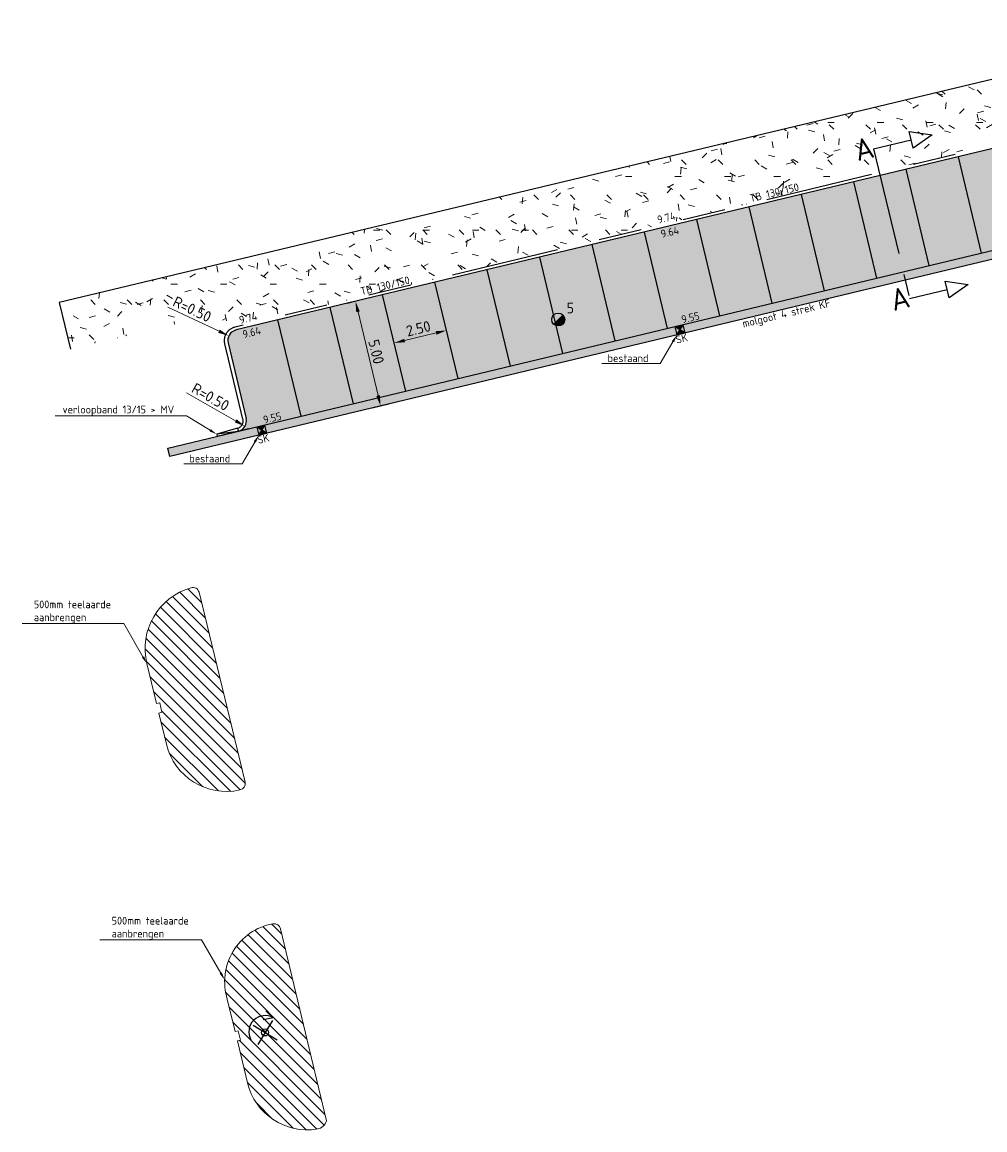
# Model space of a CAD drawing. Header units: metres. Extents: x 234325 to 234582, y 557584 to 557743.
# Tile 1 of 21: x 234325 to 234370, y 557668 to 557720. Entities that reach past the tile are written whole.
import ezdxf
from ezdxf import colors
from ezdxf.entities.mleader import LeaderData, LeaderLine
from ezdxf.enums import TextEntityAlignment as Align
from ezdxf.math import Vec2, Vec3

# ---------------------------------------------------------------- set-up
doc = ezdxf.new("R2010")
doc.units = ezdxf.units.M
doc.header["$PDMODE"] = 33
doc.linetypes.add('VH-TROTTOIRBAND_130-150', pattern=[15, 5, -2, 2, -2, 2, -2])
doc.linetypes.add('XX-CENTER', pattern=[8, 5, -1, 1, -1])
doc.layers.get('0').update_dxf_attribs({"lineweight": 25})
doc.layers.get('Defpoints').update_dxf_attribs({"lineweight": 25})
for name, color, linetype, lineweight in [('N-WE-GR-BOOM-S', 90, 'Continuous', 25), ('N-WE-GR-GRAS-A-200', 62, 'Continuous', 18), ('N-WE-GR-GRAS-G', 60, 'Continuous', 25), ('N-WE-GR-VERWIJDEREN-A-200', 12, 'Continuous', 18), ('N-WE-GW-T18', 7, 'Continuous', 18), ('N-WE-MO-ONDERZOEK_BORING-S', 30, 'Continuous', 25), ('N-WE-RI-KOLK-S', 7, 'Continuous', 25), ('N-WE-RI-KOLK-T18', 7, 'Continuous', 18), ('N-WE-VH-GOOT-G', 170, 'Continuous', 25), ('N-WE-VH-GOOT-V', 253, 'Continuous', 18), ('N-WE-VH-KANTOPSLUITING-T18', 7, 'Continuous', 18), ('N-WE-VH-KANTOPSLUITING_ELEMENT_VERLOOPBAND-S', 252, 'Continuous', 25), ('N-WE-VH-KANTOPSLUITING_TROTTOIRBAND_130 150-G', 7, 'VH-TROTTOIRBAND_130-150', 25), ('N-WE-VH-KANTOPSLUITING_VOORKANTBAND-G', 7, 'Continuous', 25), ('N-WE-VH-M', 7, 'Continuous', 18), ('N-WE-VH-T18', 7, 'Continuous', 18), ('N-WE-VH-VERHARDING_BETONSTRAATSTEEN-A-200', 252, 'Continuous', 18), ('N-WE-VW-MARKERING_PARKEERVAK-G', 7, 'Continuous', 25), ('X-XX-AL-HOOGTELABEL-S', 7, 'Continuous', 25), ('X-XX-AL-VERWIJZING-S', 7, 'Continuous', 25), ('X-XX-AL-VERWIJZING-T18', 7, 'Continuous', 18), ('X-XX-AL-VERWIJZING_DOORSNEDE-G', 7, 'XX-CENTER', 18)]:
    doc.layers.add(name, color=color, linetype=linetype, lineweight=lineweight)
doc.layers.add('X-XX-AL-HULPLIJN-G', color=7, linetype='Continuous', lineweight=18, plot=False)
doc.styles.add('NLCS-ISO', font='NLCS-ISO.ttf')
doc.styles.add('NLCS-ISO-ANNOTATIVE-T18', font='NLCS-ISO.ttf', dxfattribs={"height": 1.8})
doc.styles.add('NLCS-ISO-M200-T18', font='NLCS-ISO.ttf', dxfattribs={"height": 0.36})
doc.styles.add('NLCS-ISO-M200-T25', font='NLCS-ISO.ttf', dxfattribs={"height": 0.5})
doc.dimstyles.new('NLCS-M200-T25-PIJL_L2_H1', dxfattribs={"dimscale": 0.2, "dimtxt": 2.5, "dimasz": 2.5, "dimexe": 2, "dimexo": 2, "dimgap": 0.7, "dimtad": 1, "dimzin": 0, "dimdsep": 46, "dimtxsty": 'NLCS-ISO-M200-T25', "dimcen": 0, "dimdle": 2, "dimclrd": 256, "dimclre": 256, "dimclrt": 256, "dimadec": 1, "dimazin": 0, "dimtfac": 1, "dimtdec": 3, "dimtofl": 0, "dimtmove": 0, "dimatfit": 3, "dimfxl": 2, "dimfxlon": 1, "dimtfillclr": 256, "dimtolj": 1, "dimtzin": 0, "dimlwd": -1, "dimlwe": -1, "dimarcsym": 0})
pattern_1 = [(135, (0, 0), (-0.26516504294, -0.26516504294), [])]

# ---------------------------------------------------------------- blocks, each defined once
blk = doc.blocks.new('*D27')
at = {"layer": 'Defpoints', "color": 0, "transparency": 16777216}
for p in [(234334.788, 557705.099), (234335.24, 557704.885)]:
    blk.add_point(p, dxfattribs=at)
at = {"layer": 'N-WE-VH-M', "transparency": 16777216}
blk.add_line((234331.959, 557706.438), (234334.336, 557705.313), dxfattribs=at)
blk.add_solid([(234334.372, 557705.388), (234334.301, 557705.237), (234334.788, 557705.099)], dxfattribs=at)
at = {"layer": 'N-WE-VH-M', "transparency": 16777216, "insert": (234333.088, 557706.335), "char_height": 0.5, "attachment_point": 5, "rotation": 334.6786, "style": 'NLCS-ISO-M200-T25'}
blk.add_mtext('\\A1;R=0.50', dxfattribs=at)
blk = doc.blocks.new('*D53')
at = {"layer": 'Defpoints', "color": 0, "transparency": 16777216}
for p in [(234344.898, 557705.35), (234344.898, 557705.35), (234342.467, 557704.767)]:
    blk.add_point(p, dxfattribs=at)
at = {"layer": 'N-WE-VH-M', "transparency": 16777216}
for p, q in [((234344.898, 557705.35), (234344.805, 557705.739)), ((234342.467, 557704.767), (234342.374, 557705.156)), ((234342.953, 557704.884), (234344.412, 557705.233))]:
    blk.add_line(p, q, dxfattribs=at)
for points in [[(234344.392, 557705.314), (234344.431, 557705.152), (234344.898, 557705.35)], [(234342.934, 557704.965), (234342.972, 557704.803), (234342.467, 557704.767)]]:
    blk.add_solid(points, dxfattribs=at)
at = {"layer": 'N-WE-VH-M', "transparency": 16777216, "insert": (234343.591, 557705.438), "char_height": 0.5, "attachment_point": 5, "rotation": 13.4852, "style": 'NLCS-ISO-M200-T25'}
blk.add_mtext('\\A1;2.50', dxfattribs=at)
blk = doc.blocks.new('*D54')
at = {"layer": 'Defpoints', "color": 0, "transparency": 16777216}
for p in [(234341.93, 557707.004), (234343.096, 557702.141), (234341.837, 557701.839)]:
    blk.add_point(p, dxfattribs=at)
at = {"layer": 'N-WE-VH-M', "transparency": 16777216}
for p, q in [((234341.06, 557706.795), (234340.282, 557706.608)), ((234340.788, 557706.215), (234341.721, 557702.326)), ((234342.226, 557701.933), (234341.448, 557701.746))]:
    blk.add_line(p, q, dxfattribs=at)
for points in [[(234340.869, 557706.235), (234340.707, 557706.196), (234340.671, 557706.702)], [(234341.802, 557702.345), (234341.64, 557702.306), (234341.837, 557701.839)]]:
    blk.add_solid(points, dxfattribs=at)
at = {"layer": 'N-WE-VH-M', "transparency": 16777216, "insert": (234341.634, 557704.362), "char_height": 0.5, "attachment_point": 5, "rotation": 283.4852, "style": 'NLCS-ISO-M200-T25'}
blk.add_mtext('\\A1;5.00', dxfattribs=at)
blk = doc.blocks.new('N-SRI-KOLK_STRAAT_300X300-SO')
h = blk.add_hatch(color=256)
h.dxf.hatch_style = 1
h.paths.add_polyline_path([(0.75, 1.5), (-0.75, 1.5), (0, 0.75)])
h.paths.add_polyline_path([(0, 0.75), (-0.75, 0), (0.75, 0)])
for p, q in [((-0.75, 0), (0.75, 1.5)), ((0.75, 0), (-0.75, 1.5))]:
    blk.add_line(p, q)
at = {"flags": 128}
blk.add_lwpolyline([(-0.75, 0), (0.75, 0), (0.75, 1.5), (-0.75, 1.5)], close=True, dxfattribs=at)
blk = doc.blocks.new('SAL-VERWIJZING_DOORSNEDE_RECHTS-SO')
for p, q in [((0, 0), (9, 0)), ((9, -2), (9, 2)), ((9, 2), (14, 0)), ((14, 0), (9, -2))]:
    blk.add_line(p, q)
at = {"lineweight": 50, "style": 'NLCS-ISO'}
blk.add_attdef('...', text='', height=5, dxfattribs=at).set_placement((0, 0.53), align=Align.MIDDLE_RIGHT)
blk = doc.blocks.new('SVH-KANTOPSLUITING_VERLOOP_100X200_130 150X250_RECHTS')
for p, q in [((-1, 0), (0, -0.1)), ((-1, 0), (0, 0)), ((-1, -0.15), (-1, 0)), ((0, -0.1), (0, 0)), ((-1, -0.15), (0, -0.1))]:
    blk.add_line(p, q)
blk = doc.blocks.new('*D92')
at = {"layer": 'Defpoints', "color": 0, "transparency": 16777216}
for p in [(234335.107, 557701.151), (234335.542, 557700.904)]:
    blk.add_point(p, dxfattribs=at)
at = {"layer": 'N-WE-VH-M', "transparency": 16777216}
blk.add_line((234332.821, 557702.452), (234335.107, 557701.151), dxfattribs=at)
blk.add_solid([(234335.148, 557701.224), (234335.066, 557701.079), (234335.542, 557700.904)], dxfattribs=at)
at = {"layer": 'N-WE-VH-M', "transparency": 16777216, "insert": (234333.94, 557702.264), "char_height": 0.5, "attachment_point": 5, "rotation": 330.356, "style": 'NLCS-ISO-M200-T25'}
blk.add_mtext('\\A1;R=0.50', dxfattribs=at)
blk = doc.blocks.new('SMO-BODEM_BORING_HANDMATIG-SO')
blk.add_hatch(color=256).paths.add_polyline_path([(-1.06, -1.06, 0.660345), (1.48, 0.02, 0.193268), (1.06, 1.06)])
blk.add_line((-1.06, -1.06), (1.06, 1.06))
at = {"color": 0, "linetype": 'Continuous'}
blk.add_circle((-0.02, 0.02), 1.5, dxfattribs=at)
at = {"style": 'NLCS-ISO'}
blk.add_attdef('NR', (1.92, 1.44), '', height=2.5, dxfattribs=at)
blk = doc.blocks.new('SAL-HOOGTELABEL-SO')
at = {"color": 0, "linetype": 'ByBlock', "lineweight": -2, "style": 'NLCS-ISO-ANNOTATIVE-T18'}
blk.add_attdef('HOOGTE', text='', height=1.8, dxfattribs=at).set_placement((2.79, 0), align=Align.RIGHT)
blk = doc.blocks.new('SGR-BOOM_VERPLANTEN-SO')
for p, q in [((0.528, 0.576), (0.043, 0.595)), ((0.528, 0.576), (0.268, 0.971)), ((-0.464, 0.463), (0.464, -0.463)), ((0.462, 0.464), (-0.462, -0.464))]:
    blk.add_line(p, q)
blk.add_circle((0, 0), 0.162)
blk.add_arc((0.009, 0.028), 0.755, 46.5627, 195.5131)

msp = doc.modelspace()

# ---------------------------------------------------------------- hatches: boundary and pattern name
at = {"layer": 'N-WE-GR-GRAS-A-200', "true_color": 0x136734, "transparency": 33554559}
h = msp.add_hatch(dxfattribs=at)
h.set_pattern_fill('AGR-GRAS_01-SO', color=116, scale=0.1, pattern_type=2)
h.set_pattern_definition([(0, (0, 0), (2.5, 2.5), [0.3, -2]), (45, (1, 0.5), (-0.282842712, 4.666904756), [0.3, -2]), (30, (0.2, 0.3), (0.568653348, 3.215063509), [0.3, -2]), (15, (0.8, 1.2), (0.964067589, 1.8112354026), [0.3, -2]), (135, (0.4, 5), (-0.070710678, -1.6263455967), [0.3, -2]), (150, (3, 1), (0.5392304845, -1.4660254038), [0.3, -2]), (165, (0.6, 0.1), (0.358630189, -1.752536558), [0.3, -2]), (85, (1, 1), (-2.181693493, 2.600041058), [0.3, -2]), (100, (0, 0), (-2.780294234, 1.946782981), [0.3, -2])])
edge = h.paths.add_edge_path()
edge.add_line((234334.416, 557706.155), (234334.657, 557705.173))
edge.add_arc((234335.24, 557704.885), 0.65, 103.4852, 153.706, ccw=False)
edge.add_line((234335.089, 557705.517), (234380.307, 557716.361))
edge.add_arc((234380.458, 557715.729), 0.65, 13.4852, 103.4852, ccw=False)
edge.add_line((234381.09, 557715.88), (234382.023, 557711.99))
edge.add_arc((234382.363, 557712.072), 0.35, 193.4852, 283.4852)
edge.add_line((234382.445, 557711.732), (234382.862, 557711.832))
edge.add_arc((234382.78, 557712.172), 0.35, 283.4852, 373.801)
edge.add_line((234383.12, 557712.255), (234381.542, 557718.679))
edge.add_line((234381.542, 557718.679), (234381.352, 557719.662))
edge.add_line((234381.352, 557719.662), (234326.917, 557706.654))
edge.add_line((234326.917, 557706.654), (234327.436, 557704.479))
edge.add_line((234327.436, 557704.479), (234334.416, 557706.155))
at = {"layer": 'N-WE-GR-VERWIJDEREN-A-200', "transparency": 33554559}
h = msp.add_hatch(dxfattribs=at)
h.set_pattern_fill('AGR-VERWIJDEREN-SO', color=256, scale=0.5, pattern_type=2)
h.set_pattern_definition(pattern_1)
edge = h.paths.add_edge_path()
edge.add_line((234335.556, 557684.375), (234334.482, 557688.786))
edge.add_line((234334.482, 557688.786), (234333.409, 557693.197))
edge.add_arc((234333.126, 557693.128), 0.292, 13.6745, 108.2169)
edge.add_arc((234333.84, 557690.578), 2.94, 105.9109, 193.5859)
edge.add_line((234330.983, 557689.887), (234331.434, 557688.025))
edge.add_line((234331.434, 557688.025), (234331.58, 557688.061))
edge.add_line((234331.58, 557688.061), (234331.686, 557687.623))
edge.add_line((234331.686, 557687.623), (234331.54, 557687.588))
edge.add_line((234331.54, 557687.588), (234331.889, 557686.149))
edge.add_arc((234334.684, 557686.826), 2.876, 193.622, 282.4958)
edge.add_arc((234335.236, 557684.333), 0.322, 282.4958, 367.4246)
h = msp.add_hatch(dxfattribs=at)
h.set_pattern_fill('AGR-VERWIJDEREN-SO', color=256, scale=0.5, pattern_type=2)
h.set_pattern_definition(pattern_1)
edge = h.paths.add_edge_path()
edge.add_line((234339.324, 557668.655), (234337.194, 557677.57))
edge.add_arc((234336.888, 557677.497), 0.315, 13.4326, 100.6691)
edge.add_arc((234337.337, 557675.112), 2.742, 100.6691, 197.1557)
edge.add_line((234334.717, 557674.303), (234335.079, 557672.802))
edge.add_line((234335.079, 557672.802), (234335.225, 557672.837))
edge.add_line((234335.225, 557672.837), (234335.33, 557672.4))
edge.add_line((234335.33, 557672.4), (234335.185, 557672.365))
edge.add_line((234335.185, 557672.365), (234335.652, 557670.429))
edge.add_arc((234338.432, 557671.1), 2.86, 193.5694, 279.4541)
edge.add_arc((234338.815, 557668.801), 0.529, 279.4541, 344.0027)
at = {"layer": 'N-WE-VH-GOOT-V', "true_color": 0x636466, "transparency": 33554623}
h = msp.add_hatch(color=251, dxfattribs=at)
h.dxf.hatch_style = 1
edge = h.paths.add_edge_path()
edge.add_arc((234382.363, 557712.072), 0.5, 205.0222, 283.4852, ccw=False)
edge.add_line((234381.91, 557711.861), (234331.958, 557699.882))
edge.add_line((234331.958, 557699.882), (234332.052, 557699.493))
edge.add_line((234332.052, 557699.493), (234382.48, 557711.586))
at = {"layer": 'N-WE-VH-VERHARDING_BETONSTRAATSTEEN-A-200', "transparency": 33554623}
h = msp.add_hatch(dxfattribs=at)
h.set_pattern_fill('AVH-BSS_KEIFORMAAT_ELLEBOOG-SO', color=256, scale=2, angle=13.4852, pattern_type=2)
h.set_pattern_definition([(13.4852, (234335.22375, 557700.66486), (0.1552395, 0.25318115), [0.63, -0.21]), (283.4852, (234335.1258, 557701.07328), (0.1552395, 0.25318115), [0.63, -0.21])])
edge = h.paths.add_edge_path()
edge.add_arc((234382.363, 557712.072), 0.5, 193.4852, 205.0222, ccw=False)
edge.add_line((234381.877, 557711.955), (234380.944, 557715.845))
edge.add_arc((234380.458, 557715.729), 0.5, 13.4852, 103.4852)
edge.add_line((234380.341, 557716.215), (234335.123, 557705.371))
edge.add_arc((234335.24, 557704.885), 0.5, 103.4852, 193.4852)
edge.add_line((234334.754, 557704.768), (234335.593, 557701.268))
edge.add_arc((234335.107, 557701.151), 0.5, -76.5148, 13.4852, ccw=False)
edge.add_line((234335.224, 557700.665), (234335.71, 557700.781))
edge.add_line((234335.71, 557700.781), (234381.91, 557711.861))

# ---------------------------------------------------------------- linework, layer by layer
at = {"layer": 'N-WE-GR-GRAS-G', "color": 116, "true_color": 0x136734, "flags": 128}
for points in [[(234381.352, 557719.662), (234326.917, 557706.654)], [(234326.917, 557706.654), (234327.436, 557704.479)]]:
    msp.add_lwpolyline(points, dxfattribs=at)
at = {"layer": 'N-WE-VH-GOOT-G', "color": 7, "flags": 128}
msp.add_lwpolyline([(234382.48, 557711.586), (234332.052, 557699.493), (234331.958, 557699.882), (234381.91, 557711.861)], dxfattribs=at)
at = {"layer": 'N-WE-VH-KANTOPSLUITING_TROTTOIRBAND_130 150-G', "flags": 128}
msp.add_lwpolyline([(234335.447, 557701.233), (234334.608, 557704.733, -0.414214), (234335.089, 557705.517), (234380.307, 557716.361, -0.414214), (234381.09, 557715.88), (234382.023, 557711.99, 0.414214), (234382.445, 557711.732), (234382.862, 557711.832, 0.415835), (234383.12, 557712.255), (234381.542, 557718.679)], format="xyb", dxfattribs=at)
at = {"layer": 'N-WE-VH-KANTOPSLUITING_TROTTOIRBAND_130 150-G'}
msp.add_arc((234335.107, 557701.151), 0.35, 283.4852, 13.4852, dxfattribs=at)
at = {"layer": 'N-WE-VH-KANTOPSLUITING_VOORKANTBAND-G', "flags": 128}
msp.add_lwpolyline([(234381.688, 557718.714), (234383.266, 557712.291, -0.415846), (234382.897, 557711.686), (234382.48, 557711.586, -0.414214), (234381.877, 557711.955), (234380.944, 557715.845, 0.414214), (234380.341, 557716.215), (234335.123, 557705.371, 0.414214), (234334.754, 557704.768), (234335.593, 557701.268)], format="xyb", dxfattribs=at)
msp.add_lwpolyline([(234335.71, 557700.781), (234334.251, 557700.432)], dxfattribs=at)
at = {"layer": 'N-WE-VH-KANTOPSLUITING_VOORKANTBAND-G'}
msp.add_arc((234335.107, 557701.151), 0.5, 283.4852, 13.4852, dxfattribs=at)
at = {"layer": 'N-WE-VW-MARKERING_PARKEERVAK-G', "flags": 128}
for points in [[(234369.745, 557708.943), (234368.672, 557713.416)], [(234367.314, 557708.36), (234366.241, 557712.833)], [(234364.883, 557707.777), (234363.81, 557712.25)], [(234362.452, 557707.194), (234361.379, 557711.667)], [(234360.021, 557706.611), (234358.948, 557711.084)], [(234357.59, 557706.028), (234356.517, 557710.502)], [(234355.159, 557705.445), (234354.086, 557709.919)], [(234352.727, 557704.862), (234351.655, 557709.336)], [(234350.296, 557704.279), (234349.224, 557708.753)], [(234347.865, 557703.696), (234346.793, 557708.17)], [(234345.434, 557703.113), (234344.362, 557707.587)], [(234343.003, 557702.53), (234341.93, 557707.004)], [(234340.572, 557701.947), (234339.499, 557706.421)], [(234338.141, 557701.364), (234337.068, 557705.838)]]:
    msp.add_lwpolyline(points, dxfattribs=at)
at = {"layer": 'X-XX-AL-HULPLIJN-G', "flags": 128}
for points, elevation in [([(234335.556, 557684.375), (234334.482, 557688.786), (234333.409, 557693.197, 0.43763), (234333.035, 557693.405, 0.402378), (234330.983, 557689.887), (234331.434, 557688.025), (234331.58, 557688.061), (234331.686, 557687.623), (234331.54, 557687.588), (234331.889, 557686.149, 0.408468), (234335.306, 557684.018, 0.388521)], 9.654), ([(234339.324, 557668.655), (234337.194, 557677.57, 0.400157), (234336.829, 557677.807, 0.447775), (234334.717, 557674.303), (234335.079, 557672.802), (234335.225, 557672.837), (234335.33, 557672.4), (234335.185, 557672.365), (234335.652, 557670.429, 0.39333), (234338.902, 557668.279, 0.289338)], 9.684)]:
    msp.add_lwpolyline(points, format="xyb", close=True, dxfattribs=dict(at, elevation=elevation))
at = {"layer": 'X-XX-AL-VERWIJZING_DOORSNEDE-G', "lineweight": 25, "flags": 128}
msp.add_lwpolyline([(234364.728, 557713.782), (234366.396, 557706.829)], dxfattribs=at)

# ---------------------------------------------------------------- block references
at = {"layer": 'N-WE-GR-BOOM-S', "rotation": 13.48521249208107}
msp.add_blockref('SGR-BOOM_VERPLANTEN-SO', (234336.474, 557672.76), dxfattribs=at)
at = {"layer": 'N-WE-MO-ONDERZOEK_BORING-S', "xscale": 0.2, "yscale": 0.2, "zscale": 0.2}
msp.add_blockref('SMO-BODEM_BORING_HANDMATIG-SO', (234350.089, 557705.853), dxfattribs=at).add_auto_attribs({'NR': '5'})
at = {"layer": 'N-WE-RI-KOLK-S', "xscale": 0.26, "yscale": 0.26, "zscale": 0.2, "rotation": 13.48521249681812}
for p in [(234355.786, 557705.189, 9.501), (234336.368, 557700.531)]:
    msp.add_blockref('N-SRI-KOLK_STRAAT_300X300-SO', p, dxfattribs=at)
at = {"layer": 'N-WE-VH-KANTOPSLUITING_ELEMENT_VERLOOPBAND-S', "rotation": 193.4852124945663}
msp.add_blockref('SVH-KANTOPSLUITING_VERLOOP_100X200_130 150X250_RECHTS', (234334.251, 557700.432), dxfattribs=at)
at = {"layer": 'X-XX-AL-HOOGTELABEL-S'}
ref = msp.add_blockref('SAL-HOOGTELABEL-SO', (234355.033, 557710.319, -0.05), dxfattribs=dict(at, xscale=0.2, yscale=0.2, zscale=0.2, rotation=13.48521249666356))
ref.add_attrib('HOOGTE', '9.74', dxfattribs={"layer": '0', "color": 0, "linetype": 'ByBlock', "lineweight": -2, "height": 0.36, "rotation": 13.4852, "style": 'NLCS-ISO-ANNOTATIVE-T18'}).set_placement((234355.562, 557710.506, 9.501), align=Align.RIGHT)
ref = msp.add_blockref('SAL-HOOGTELABEL-SO', (234355.2, 557709.658, 9.501), dxfattribs=dict(at, xscale=0.2, yscale=0.2, zscale=0.2, rotation=13.48521249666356))
ref.add_attrib('HOOGTE', '9.64', dxfattribs={"layer": '0', "color": 0, "linetype": 'ByBlock', "lineweight": -2, "height": 0.36, "rotation": 13.4852, "style": 'NLCS-ISO-ANNOTATIVE-T18'}).set_placement((234355.729, 557709.845, 19.053), align=Align.RIGHT)
ref = msp.add_blockref('SAL-HOOGTELABEL-SO', (234335.615, 557705.66, -9.551), dxfattribs=dict(at, xscale=0.2, yscale=0.2, zscale=0.2, rotation=13.48521249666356))
ref.add_attrib('HOOGTE', '9.74', dxfattribs={"layer": '0', "color": 0, "linetype": 'ByBlock', "lineweight": -2, "height": 0.36, "rotation": 13.4852, "style": 'NLCS-ISO-ANNOTATIVE-T18'}).set_placement((234336.144, 557705.848), align=Align.RIGHT)
ref = msp.add_blockref('SAL-HOOGTELABEL-SO', (234356.153, 557705.685, 9.501), dxfattribs=dict(at, xscale=0.2, yscale=0.2, zscale=0.2, rotation=13.48521249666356))
ref.add_attrib('HOOGTE', '9.55', dxfattribs={"layer": '0', "color": 0, "linetype": 'ByBlock', "lineweight": -2, "height": 0.36, "rotation": 13.4852, "style": 'NLCS-ISO-ANNOTATIVE-T18'}).set_placement((234356.681, 557705.873, 19.053), align=Align.RIGHT)
ref = msp.add_blockref('SAL-HOOGTELABEL-SO', (234335.782, 557704.999), dxfattribs=dict(at, xscale=0.2, yscale=0.2, zscale=0.2, rotation=13.48521249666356))
ref.add_attrib('HOOGTE', '9.64', dxfattribs={"layer": '0', "color": 0, "linetype": 'ByBlock', "lineweight": -2, "height": 0.36, "rotation": 13.4852, "style": 'NLCS-ISO-ANNOTATIVE-T18'}).set_placement((234336.311, 557705.187, 9.551), align=Align.RIGHT)
ref = msp.add_blockref('SAL-HOOGTELABEL-SO', (234336.735, 557701.027), dxfattribs=dict(at, xscale=0.2, yscale=0.2, zscale=0.2, rotation=13.48521249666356))
ref.add_attrib('HOOGTE', '9.55', dxfattribs={"layer": '0', "color": 0, "linetype": 'ByBlock', "lineweight": -2, "height": 0.36, "rotation": 13.4852, "style": 'NLCS-ISO-ANNOTATIVE-T18'}).set_placement((234337.263, 557701.215, 9.551), align=Align.RIGHT)
at = {"layer": 'X-XX-AL-VERWIJZING-S', "xscale": 0.2, "yscale": 0.2, "zscale": 0.2, "rotation": 13.48521249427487}
for p in [(234364.728, 557713.782), (234366.396, 557706.829)]:
    msp.add_blockref('SAL-VERWIJZING_DOORSNEDE_RECHTS-SO', p, dxfattribs=at).add_auto_attribs({'...': 'A'})

# ---------------------------------------------------------------- texts
at = {"layer": 'N-WE-RI-KOLK-T18', "lineweight": 25, "style": 'NLCS-ISO-M200-T18'}
for p in [(234355.587, 557704.731), (234336.16, 557700.08)]:
    msp.add_text('SK', height=0.36, rotation=13.4852, dxfattribs=at).set_placement(p)
at = {"layer": 'N-WE-VH-T18', "lineweight": 25, "style": 'NLCS-ISO-M200-T18'}
msp.add_text('molgoot 4 strek KF', height=0.36, rotation=13.4852, dxfattribs=at).set_placement((234358.683, 557705.48))

# ---------------------------------------------------------------- dimensions: what is measured, and where the dimension line sits
at = {"layer": 'N-WE-VH-M'}
dim = msp.add_radius_dim(center=(234335.24, 557704.885), mpoint=(234334.788, 557705.099), dimstyle='NLCS-M200-T25-PIJL_L2_H1', override={"dimpost": 'R=<>'}, dxfattribs=at)
dim.commit()
dim.dimension.update_dxf_attribs({"geometry": '*D27', "text_midpoint": (234333.088, 557706.335)})
for p1, p2, distance, picture, middle in [((234341.93, 557707.004), (234343.096, 557702.141), -1.295, '*D54', (234341.634, 557704.362)), ((234342.467, 557704.767), (234344.898, 557705.35), 0, '*D53', (234343.591, 557705.438))]:
    dim = msp.add_aligned_dim(p1=p1, p2=p2, distance=distance, dimstyle='NLCS-M200-T25-PIJL_L2_H1', dxfattribs=at)
    dim.commit()
    dim.dimension.update_dxf_attribs({"geometry": picture, "text_midpoint": middle})
dim = msp.add_radius_dim(center=(234335.107, 557701.151), mpoint=(234335.542, 557700.904), dimstyle='NLCS-M200-T25-PIJL_L2_H1', override={"dimpost": 'R=<>'}, dxfattribs=at)
dim.commit()
dim.dimension.update_dxf_attribs({"geometry": '*D92', "text_midpoint": (234333.747, 557701.925), "dimtype": 164})

# ---------------------------------------------------------------- leaders
at = {"layer": 'N-WE-GW-T18'}
ml = msp.add_multileader_mtext('Standard', dxfattribs=at)
ml.set_content('500mm teelaarde \\Paanbrengen', color=256, style='NLCS-ISO-M200-T18')
ml.set_leader_properties(color=256, linetype='ByLayer', lineweight=-1)
ml.build(insert=Vec2(0, 0))
ml.multileader.update_dxf_attribs({"text_left_attachment_type": 5, "text_right_attachment_type": 5, "dogleg_length": 0.36, "arrow_head_size": 0.36})
ctx = ml.context
ctx.base_point, ctx.char_height, ctx.arrow_head_size, ctx.landing_gap_size, ctx.plane_origin = Vec3(234325.555, 557691.745, 9.654), 0.36, 0.36, 0.18, Vec3(234330.983, 557689.887, 9.654)
ctx.left_attachment, ctx.right_attachment = 5, 5
notes = []
notes.append((ctx, [(0, (1, 1, 0), (234329.911, 557691.745, 9.654), (-1, 0), 0.36, [(0, [(234330.983, 557689.887, 9.654)], 0, [])])]))
ctx.mtext.insert, ctx.mtext.flow_direction = Vec3(234325.735, 557692.813, 9.654), 5
ml = msp.add_multileader_mtext('Standard', dxfattribs=at)
ml.set_content('500mm teelaarde \\Paanbrengen', color=256, style='NLCS-ISO-M200-T18')
ml.set_leader_properties(color=256, linetype='ByLayer', lineweight=-1)
ml.build(insert=Vec2(0, 0))
ml.multileader.update_dxf_attribs({"text_left_attachment_type": 5, "text_right_attachment_type": 5, "dogleg_length": 0.36, "arrow_head_size": 0.36})
ctx = ml.context
ctx.base_point, ctx.char_height, ctx.arrow_head_size, ctx.landing_gap_size, ctx.plane_origin = Vec3(234329.168, 557677.061, 9.684), 0.36, 0.36, 0.18, Vec3(234334.596, 557675.204, 9.684)
ctx.left_attachment, ctx.right_attachment = 5, 5
notes.append((ctx, [(0, (1, 1, 0), (234333.524, 557677.061, 9.684), (-1, 0), 0.36, [(0, [(234334.596, 557675.204, 9.684)], 0, [])])]))
ctx.mtext.insert, ctx.mtext.flow_direction = Vec3(234329.348, 557678.129, 9.684), 5
at = {"layer": 'N-WE-VH-KANTOPSLUITING-T18', "lineweight": 25}
ml = msp.add_multileader_mtext('Standard', dxfattribs=at)
ml.set_content('TB 130/150', color=256, style='NLCS-ISO-M200-T18')
ml.set_leader_properties(color=256, linetype='ByLayer', lineweight=-1)
ml.build(insert=Vec2(0, 0))
ml.multileader.update_dxf_attribs({"leader_type": 0, "text_left_attachment_type": 4, "text_right_attachment_type": 4, "dogleg_length": 0.36, "arrow_head_size": 0.36})
ctx = ml.context
ctx.base_point, ctx.char_height, ctx.arrow_head_size, ctx.landing_gap_size, ctx.plane_x_axis, ctx.plane_y_axis = Vec3(234358.848, 557711.261), 0.36, 0.36, 0.18, Vec3(0.97243, 0.233194), Vec3(-0.233194, 0.97243)
ctx.left_attachment, ctx.right_attachment = 4, 4
notes.append((ctx, [(0, (1, 1, 0), (234358.498, 557711.177), (0.97243, 0.233194), 0.36, [(0, [(234357.698, 557710.939)], 0, [])])]))
ctx.mtext.insert, ctx.mtext.text_direction, ctx.mtext.rotation, ctx.mtext.flow_direction = Vec3(234358.939, 557711.653), Vec3(0.97243, 0.233194), 0.235361, 5
ml = msp.add_multileader_mtext('Standard', dxfattribs=at)
ml.set_content('TB 130/150', color=256, style='NLCS-ISO-M200-T18')
ml.set_leader_properties(color=256, linetype='ByLayer', lineweight=-1)
ml.build(insert=Vec2(0, 0))
ml.multileader.update_dxf_attribs({"leader_type": 0, "text_left_attachment_type": 4, "text_right_attachment_type": 4, "dogleg_length": 0.36, "arrow_head_size": 0.36})
ctx = ml.context
ctx.base_point, ctx.char_height, ctx.arrow_head_size, ctx.landing_gap_size, ctx.plane_origin, ctx.plane_x_axis, ctx.plane_y_axis = Vec3(234340.776, 557706.941), 0.36, 0.36, 0.18, Vec3(-19.049, -4.604), Vec3(0.97243, 0.233194), Vec3(-0.233194, 0.97243)
ctx.left_attachment, ctx.right_attachment = 4, 4
notes.append((ctx, [(0, (1, 1, 0), (234340.426, 557706.857), (0.97243, 0.233194), 0.36, [(0, [(234338.648, 557706.334)], 0, [])])]))
ctx.mtext.insert, ctx.mtext.text_direction, ctx.mtext.rotation, ctx.mtext.flow_direction = Vec3(234340.867, 557707.334), Vec3(0.97243, 0.233194), 0.235361, 5
ml = msp.add_multileader_mtext('Standard', dxfattribs=at)
ml.set_content('verloopband 13/15 > MV', color=256, style='NLCS-ISO-M200-T18')
ml.set_leader_properties(color=256, linetype='ByLayer', lineweight=-1)
ml.build(insert=Vec2(0, 0))
ml.multileader.update_dxf_attribs({"text_left_attachment_type": 5, "text_right_attachment_type": 5, "dogleg_length": 0.36, "arrow_head_size": 0.36})
ctx = ml.context
ctx.base_point, ctx.char_height, ctx.arrow_head_size, ctx.landing_gap_size, ctx.plane_origin = Vec3(234326.89, 557701.39), 0.36, 0.36, 0.18, Vec3(234334.228, 557700.529)
ctx.left_attachment, ctx.right_attachment = 5, 5
notes.append((ctx, [(0, (1, 1, 0), (234332.83, 557701.39), (-1, 0), 0.36, [(0, [(234334.228, 557700.529)], 0, [])])]))
ctx.mtext.insert, ctx.mtext.flow_direction = Vec3(234327.07, 557701.858), 5
at = {"layer": 'X-XX-AL-VERWIJZING-T18', "lineweight": 25}
ml = msp.add_multileader_mtext('Standard', dxfattribs=at)
ml.set_content('bestaand', color=256, style='NLCS-ISO-M200-T18')
ml.set_leader_properties(color=256, linetype='ByLayer', lineweight=-1)
ml.build(insert=Vec2(0, 0))
ml.multileader.update_dxf_attribs({"text_left_attachment_type": 5, "text_right_attachment_type": 5, "dogleg_length": 0.36, "arrow_head_size": 0.36})
ctx = ml.context
ctx.base_point, ctx.char_height, ctx.arrow_head_size, ctx.landing_gap_size, ctx.plane_origin = Vec3(234352.197, 557703.808, 9.501), 0.36, 0.36, 0.18, Vec3(234355.594, 557705.14, 9.501)
ctx.left_attachment, ctx.right_attachment = 5, 5
notes.append((ctx, [(0, (1, 1, 0), (234354.825, 557703.808, 9.501), (-1, 0), 0.36, [(0, [(234355.594, 557705.14, 9.501)], 0, [])])]))
ctx.mtext.insert, ctx.mtext.flow_direction = Vec3(234352.377, 557704.24, 9.501), 5
ml = msp.add_multileader_mtext('Standard', dxfattribs=at)
ml.set_content('bestaand', color=256, style='NLCS-ISO-M200-T18')
ml.set_leader_properties(color=256, linetype='ByLayer', lineweight=-1)
ml.build(insert=Vec2(0, 0))
ml.multileader.update_dxf_attribs({"text_left_attachment_type": 5, "text_right_attachment_type": 5, "dogleg_length": 0.36, "arrow_head_size": 0.36})
ctx = ml.context
ctx.base_point, ctx.char_height, ctx.arrow_head_size, ctx.landing_gap_size, ctx.plane_origin = Vec3(234332.779, 557699.15), 0.36, 0.36, 0.18, Vec3(234336.176, 557700.482)
ctx.left_attachment, ctx.right_attachment = 5, 5
notes.append((ctx, [(0, (1, 1, 0), (234335.407, 557699.15), (-1, 0), 0.36, [(0, [(234336.176, 557700.482)], 0, [])])]))
ctx.mtext.insert, ctx.mtext.flow_direction = Vec3(234332.959, 557699.582), 5
for ctx, leaders in notes:
    for number, flags, end, landing, length, lines in leaders:
        leader = LeaderData()
        leader.index, (leader.has_last_leader_line, leader.has_dogleg_vector, leader.attachment_direction) = number, flags
        leader.last_leader_point, leader.dogleg_vector, leader.dogleg_length = Vec3(end), Vec3(landing), length
        for number, points, colour, breaks in lines:
            line = LeaderLine()
            line.index, line.vertices, line.color, line.breaks = number, Vec3.list(points), colors.encode_raw_color(colour), breaks
            leader.lines.append(line)
        ctx.leaders.append(leader)

doc.saveas('drawing.dxf')
